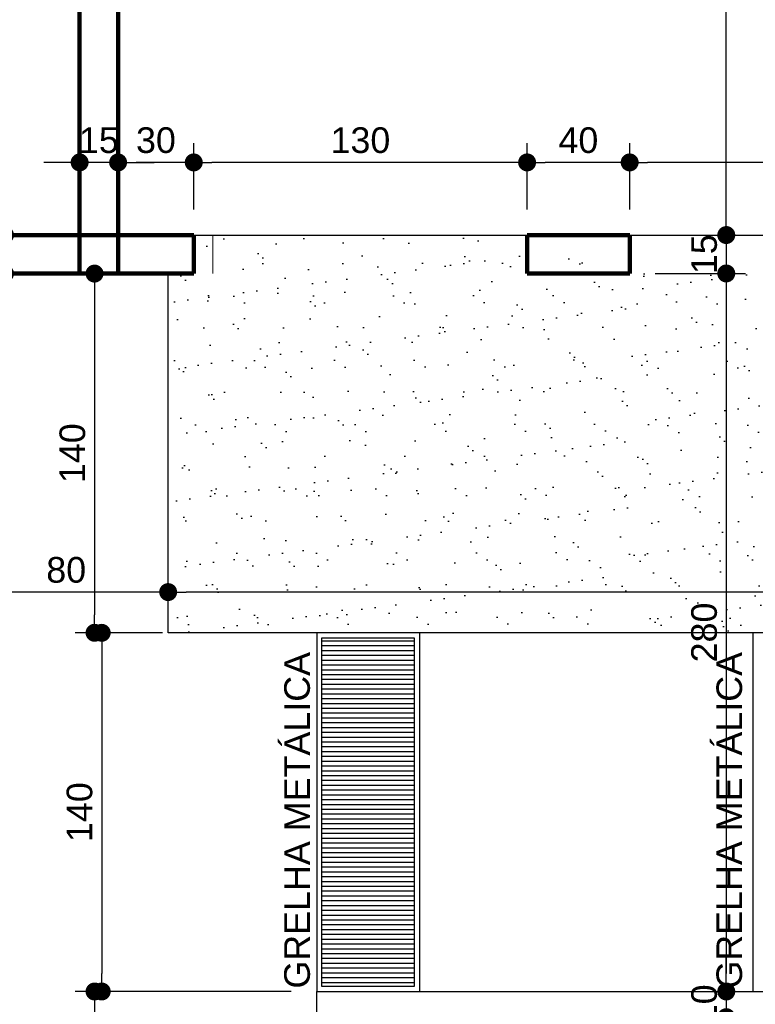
# Model space of a CAD drawing. Header units: metres. Extents: x -44 to 208, y -13 to 238.
# Tile 83 of 154: x -31.53 to -28.67, y 207.52 to 211.35. Entities that reach past the tile are written whole.
import ezdxf

# ---------------------------------------------------------------- set-up
doc = ezdxf.new("R2010")
doc.units = ezdxf.units.M
doc.header["$MEASUREMENT"] = 0
doc.linetypes.add('HIDDEN', pattern=[0.375, 0.25, -0.125])
for name, color, linetype, lineweight in [('A4Proj', 1, 'HIDDEN', 9), ('ALV-ALT', 7, 'Continuous', 90), ('VIS-V03', 4, 'Continuous', 25)]:
    doc.layers.add(name, color=color, linetype=linetype, lineweight=lineweight)
for name, color, linetype in [('CTA-GER', 35, 'Continuous'), ('HTC-EST', 253, 'Continuous'), ('HTC-PIS', 8, 'Continuous'), ('PIS-DSN', 40, 'Continuous'), ('TXT-ESP', 40, 'Continuous')]:
    doc.layers.add(name, color=color, linetype=linetype)
doc.styles.add('Texto Cota', font='arial.ttf')
doc.styles.add('Texto Especificacao 1-50', font='arial.ttf', dxfattribs={"height": 0.1})
doc.dimstyles.new('ARQ-1-50', dxfattribs={"dimscale": 0, "dimtxt": 0.1, "dimasz": 0.07, "dimexe": 0.075, "dimexo": 0.1, "dimgap": 0.035, "dimtad": 1, "dimdec": 0, "dimlfac": 100, "dimzin": 1, "dimdsep": 46, "dimtxsty": 'Texto Cota', "dimblk": 'DOT', "dimcen": 0.1, "dimclrd": 256, "dimclre": 256, "dimclrt": 15, "dimaunit": 1, "dimadec": 0, "dimazin": 0, "dimtfac": 1.8, "dimtdec": 0, "dimtix": 1, "dimtmove": 2, "dimatfit": 1, "dimldrblk": 'DOT', "dimfxl": 1, "dimtolj": 1, "dimtzin": 4, "dimlwd": -1, "dimarcsym": 0})

# ---------------------------------------------------------------- blocks, each defined once
blk = doc.blocks.new('ENTORNO')
at = {"layer": 'HTC-EST'}
blk.add_line((99.5991, -23.2594), (100.1591, -23.2594), dxfattribs=at)
blk = doc.blocks.new('_DOT')
at = {"color": 0, "linetype": 'ByBlock'}
blk.add_line((-0.5, 0), (-1, 0), dxfattribs=at)
at = {"color": 0, "linetype": 'ByBlock', "const_width": 0.5}
blk.add_lwpolyline([(-0.25, 0, 1), (0.25, 0, 1)], format="xyb", close=True, dxfattribs=at)
blk = doc.blocks.new('*D4178')
at = {"layer": 'CTA-GER', "transparency": 16777216}
for p, q in [((-31.5912, 210.5841), (-31.5912, 210.6541)), ((-31.5912, 210.5141), (-31.5912, 210.3641)), ((-31.5912, 210.2941), (-31.5912, 210.2241))]:
    blk.add_line(p, q, dxfattribs=at)
at = {"layer": 'CTA-GER', "lineweight": -2, "transparency": 16777216}
for p, q in [((-31.4, 210.5141), (-31.6662, 210.5141)), ((-31.4, 210.3641), (-31.6662, 210.3641))]:
    blk.add_line(p, q, dxfattribs=at)
at = {"layer": 'Defpoints', "color": 0, "transparency": 16777216}
for p in [(-31.3, 210.5141), (-31.5912, 210.3641), (-31.3, 210.3641)]:
    blk.add_point(p, dxfattribs=at)
at = {"layer": 'CTA-GER', "transparency": 16777216, "xscale": 0.07, "yscale": 0.07, "zscale": 0.07}
for p, rotation in [((-31.5912, 210.5141), 270), ((-31.5912, 210.3641), 90)]:
    blk.add_blockref('_DOT', p, dxfattribs=dict(at, rotation=rotation))
at = {"layer": 'CTA-GER', "color": 15, "transparency": 16777216, "insert": (-31.6773, 210.4391), "char_height": 0.1, "attachment_point": 5, "rotation": 90, "style": 'Texto Cota'}
blk.add_mtext('\\A1;15', dxfattribs=at)
blk = doc.blocks.new('*D4154')
at = {"layer": 'CTA-GER', "lineweight": -2, "transparency": 16777216}
for p, q in [((-31.4, 229.5141), (-31.9921, 229.5141)), ((-31.4, 210.3641), (-31.9921, 210.3641))]:
    blk.add_line(p, q, dxfattribs=at)
at = {"layer": 'CTA-GER', "transparency": 16777216}
blk.add_line((-31.9171, 210.4341), (-31.9171, 229.4441), dxfattribs=at)
at = {"layer": 'Defpoints', "color": 0, "transparency": 16777216}
for p in [(-31.9171, 229.5141), (-31.3, 229.5141), (-31.3, 210.3641)]:
    blk.add_point(p, dxfattribs=at)
at = {"layer": 'CTA-GER', "transparency": 16777216, "xscale": 0.07, "yscale": 0.07, "zscale": 0.07}
for p, rotation in [((-31.9171, 229.5141), 90), ((-31.9171, 210.3641), 270)]:
    blk.add_blockref('_DOT', p, dxfattribs=dict(at, rotation=rotation))
at = {"layer": 'CTA-GER', "color": 15, "transparency": 16777216, "insert": (-32.0031, 219.9391), "char_height": 0.1, "attachment_point": 5, "rotation": 90, "style": 'Texto Cota'}
blk.add_mtext('\\A1;1915', dxfattribs=at)
blk = doc.blocks.new('*D4226')
at = {"layer": 'CTA-GER', "lineweight": -2, "transparency": 16777216}
for p, q in [((-31.3, 213.615), (-31.3, 210.7224)), ((-31.15, 210.6974), (-31.15, 210.7224))]:
    blk.add_line(p, q, dxfattribs=at)
at = {"layer": 'CTA-GER', "transparency": 16777216}
for p, q in [((-31.37, 210.7974), (-31.44, 210.7974)), ((-31.15, 210.7974), (-31.3, 210.7974)), ((-31.08, 210.7974), (-31.01, 210.7974))]:
    blk.add_line(p, q, dxfattribs=at)
at = {"layer": 'Defpoints', "color": 0, "transparency": 16777216}
for p in [(-31.3, 213.715), (-31.3, 210.7974), (-31.15, 210.7974)]:
    blk.add_point(p, dxfattribs=at)
at = {"layer": 'CTA-GER', "transparency": 16777216, "xscale": 0.07, "yscale": 0.07, "zscale": 0.07}
blk.add_blockref('_DOT', (-31.3, 210.7974), dxfattribs=at)
at = {"layer": 'CTA-GER', "transparency": 16777216, "xscale": 0.07, "yscale": 0.07, "zscale": 0.07, "rotation": 180}
blk.add_blockref('_DOT', (-31.15, 210.7974), dxfattribs=at)
at = {"layer": 'CTA-GER', "color": 15, "transparency": 16777216, "insert": (-31.225, 210.8834), "char_height": 0.1, "attachment_point": 5, "style": 'Texto Cota'}
blk.add_mtext('\\A1;15', dxfattribs=at)
blk = doc.blocks.new('*D4234')
at = {"layer": 'CTA-GER', "lineweight": -2, "transparency": 16777216}
for p, q in [((-28.8783, 215.0141), (-28.8533, 215.0141)), ((-28.7326, 210.5143), (-28.7033, 210.5143))]:
    blk.add_line(p, q, dxfattribs=at)
at = {"layer": 'CTA-GER', "transparency": 16777216}
blk.add_line((-28.7783, 210.5843), (-28.7783, 214.9441), dxfattribs=at)
at = {"layer": 'Defpoints', "color": 0, "transparency": 16777216}
for p in [(-28.7783, 215.0141), (-28.7783, 215.0141), (-28.8326, 210.5143)]:
    blk.add_point(p, dxfattribs=at)
at = {"layer": 'CTA-GER', "transparency": 16777216, "xscale": 0.07, "yscale": 0.07, "zscale": 0.07}
for p, rotation in [((-28.7783, 215.0141), 90), ((-28.7783, 210.5143), 270)]:
    blk.add_blockref('_DOT', p, dxfattribs=dict(at, rotation=rotation))
at = {"layer": 'CTA-GER', "color": 15, "transparency": 16777216, "insert": (-28.8643, 212.7642), "char_height": 0.1, "attachment_point": 5, "rotation": 90, "style": 'Texto Cota'}
blk.add_mtext('\\A1;450', dxfattribs=at)
blk = doc.blocks.new('*D4259')
at = {"layer": 'CTA-GER', "lineweight": -2, "transparency": 16777216}
for p, q in [((-29.155, 210.6142), (-29.155, 210.8724)), ((-27.855, 210.6144), (-27.855, 210.8724))]:
    blk.add_line(p, q, dxfattribs=at)
at = {"layer": 'CTA-GER', "transparency": 16777216}
blk.add_line((-27.925, 210.7974), (-29.085, 210.7974), dxfattribs=at)
at = {"layer": 'Defpoints', "color": 0, "transparency": 16777216}
for p in [(-29.155, 210.7974), (-29.155, 210.5142), (-27.855, 210.5144)]:
    blk.add_point(p, dxfattribs=at)
at = {"layer": 'CTA-GER', "transparency": 16777216, "xscale": 0.07, "yscale": 0.07, "zscale": 0.07, "rotation": 180}
blk.add_blockref('_DOT', (-29.155, 210.7974), dxfattribs=at)
at = {"layer": 'CTA-GER', "transparency": 16777216, "xscale": 0.07, "yscale": 0.07, "zscale": 0.07}
blk.add_blockref('_DOT', (-27.855, 210.7974), dxfattribs=at)
at = {"layer": 'CTA-GER', "color": 15, "transparency": 16777216, "insert": (-28.505, 210.8835), "char_height": 0.1, "attachment_point": 5, "style": 'Texto Cota'}
blk.add_mtext('\\A1;130', dxfattribs=at)
blk = doc.blocks.new('*D4260')
at = {"layer": 'CTA-GER', "lineweight": -2, "transparency": 16777216}
for p, q in [((-29.555, 210.6141), (-29.555, 210.8724)), ((-29.155, 210.6142), (-29.155, 210.8724))]:
    blk.add_line(p, q, dxfattribs=at)
at = {"layer": 'CTA-GER', "transparency": 16777216}
blk.add_line((-29.225, 210.7974), (-29.485, 210.7974), dxfattribs=at)
at = {"layer": 'Defpoints', "color": 0, "transparency": 16777216}
for p in [(-29.555, 210.7974), (-29.555, 210.5141), (-29.155, 210.5142)]:
    blk.add_point(p, dxfattribs=at)
at = {"layer": 'CTA-GER', "transparency": 16777216, "xscale": 0.07, "yscale": 0.07, "zscale": 0.07, "rotation": 180}
blk.add_blockref('_DOT', (-29.555, 210.7974), dxfattribs=at)
at = {"layer": 'CTA-GER', "transparency": 16777216, "xscale": 0.07, "yscale": 0.07, "zscale": 0.07}
blk.add_blockref('_DOT', (-29.155, 210.7974), dxfattribs=at)
at = {"layer": 'CTA-GER', "color": 15, "transparency": 16777216, "insert": (-29.355, 210.8834), "char_height": 0.1, "attachment_point": 5, "style": 'Texto Cota'}
blk.add_mtext('\\A1;40', dxfattribs=at)
blk = doc.blocks.new('*D4261')
at = {"layer": 'CTA-GER', "lineweight": -2, "transparency": 16777216}
for p, q in [((-30.855, 210.6141), (-30.855, 210.8723)), ((-29.555, 210.6141), (-29.555, 210.8723))]:
    blk.add_line(p, q, dxfattribs=at)
at = {"layer": 'CTA-GER', "transparency": 16777216}
blk.add_line((-29.625, 210.7973), (-30.785, 210.7973), dxfattribs=at)
at = {"layer": 'Defpoints', "color": 0, "transparency": 16777216}
for p in [(-30.855, 210.7973), (-30.855, 210.5141), (-29.555, 210.5141)]:
    blk.add_point(p, dxfattribs=at)
at = {"layer": 'CTA-GER', "transparency": 16777216, "xscale": 0.07, "yscale": 0.07, "zscale": 0.07, "rotation": 180}
blk.add_blockref('_DOT', (-30.855, 210.7973), dxfattribs=at)
at = {"layer": 'CTA-GER', "transparency": 16777216, "xscale": 0.07, "yscale": 0.07, "zscale": 0.07}
blk.add_blockref('_DOT', (-29.555, 210.7973), dxfattribs=at)
at = {"layer": 'CTA-GER', "color": 15, "transparency": 16777216, "insert": (-30.205, 210.8834), "char_height": 0.1, "attachment_point": 5, "style": 'Texto Cota'}
blk.add_mtext('\\A1;130', dxfattribs=at)
blk = doc.blocks.new('*D4262')
at = {"layer": 'CTA-GER', "lineweight": -2, "transparency": 16777216}
for p, q in [((-31.15, 210.7943), (-31.15, 210.8724)), ((-30.855, 210.6141), (-30.855, 210.8724))]:
    blk.add_line(p, q, dxfattribs=at)
at = {"layer": 'CTA-GER', "transparency": 16777216}
blk.add_line((-30.925, 210.7974), (-31.08, 210.7974), dxfattribs=at)
at = {"layer": 'Defpoints', "color": 0, "transparency": 16777216}
for p in [(-31.15, 210.7974), (-31.15, 210.6943), (-30.855, 210.5141)]:
    blk.add_point(p, dxfattribs=at)
at = {"layer": 'CTA-GER', "transparency": 16777216, "xscale": 0.07, "yscale": 0.07, "zscale": 0.07, "rotation": 180}
blk.add_blockref('_DOT', (-31.15, 210.7974), dxfattribs=at)
at = {"layer": 'CTA-GER', "transparency": 16777216, "xscale": 0.07, "yscale": 0.07, "zscale": 0.07}
blk.add_blockref('_DOT', (-30.855, 210.7974), dxfattribs=at)
at = {"layer": 'CTA-GER', "color": 15, "transparency": 16777216, "insert": (-31.0025, 210.8835), "char_height": 0.1, "attachment_point": 5, "style": 'Texto Cota'}
blk.add_mtext('\\A1;30', dxfattribs=at)
blk = doc.blocks.new('*D4265')
at = {"layer": 'CTA-GER', "lineweight": -2, "transparency": 16777216}
for p, q in [((-31.2, 210.3641), (-31.1669, 210.3641)), ((-30.9773, 208.9641), (-31.3169, 208.9641))]:
    blk.add_line(p, q, dxfattribs=at)
at = {"layer": 'CTA-GER', "transparency": 16777216}
blk.add_line((-31.2419, 210.2941), (-31.2419, 209.0341), dxfattribs=at)
at = {"layer": 'Defpoints', "color": 0, "transparency": 16777216}
for p in [(-31.3, 210.3641), (-31.2419, 208.9641), (-30.8773, 208.9641)]:
    blk.add_point(p, dxfattribs=at)
at = {"layer": 'CTA-GER', "transparency": 16777216, "xscale": 0.07, "yscale": 0.07, "zscale": 0.07}
for p, rotation in [((-31.2419, 210.3641), 90), ((-31.2419, 208.9641), 270)]:
    blk.add_blockref('_DOT', p, dxfattribs=dict(at, rotation=rotation))
at = {"layer": 'CTA-GER', "color": 15, "transparency": 16777216, "insert": (-31.3279, 209.6641), "char_height": 0.1, "attachment_point": 5, "rotation": 90, "style": 'Texto Cota'}
blk.add_mtext('\\A1;140', dxfattribs=at)
blk = doc.blocks.new('*D4266')
at = {"layer": 'CTA-GER', "lineweight": -2, "transparency": 16777216}
for p, q in [((-30.9773, 208.9641), (-31.2889, 208.9641)), ((-30.475, 207.5662), (-31.2889, 207.5662))]:
    blk.add_line(p, q, dxfattribs=at)
at = {"layer": 'CTA-GER', "transparency": 16777216}
blk.add_line((-31.2139, 208.8941), (-31.2139, 207.6362), dxfattribs=at)
at = {"layer": 'Defpoints', "color": 0, "transparency": 16777216}
for p in [(-30.8773, 208.9641), (-31.2139, 207.5662), (-30.375, 207.5662)]:
    blk.add_point(p, dxfattribs=at)
at = {"layer": 'CTA-GER', "transparency": 16777216, "xscale": 0.07, "yscale": 0.07, "zscale": 0.07}
for p, rotation in [((-31.2139, 208.9641), 90), ((-31.2139, 207.5662), 270)]:
    blk.add_blockref('_DOT', p, dxfattribs=dict(at, rotation=rotation))
at = {"layer": 'CTA-GER', "color": 15, "transparency": 16777216, "insert": (-31.3, 208.2652), "char_height": 0.1, "attachment_point": 5, "rotation": 90, "style": 'Texto Cota'}
blk.add_mtext('\\A1;140', dxfattribs=at)
blk = doc.blocks.new('*D4267')
at = {"layer": 'CTA-GER', "lineweight": -2, "transparency": 16777216}
for p, q in [((-30.475, 207.5662), (-31.3169, 207.5662)), ((-30.475, 207.0662), (-31.3169, 207.0662))]:
    blk.add_line(p, q, dxfattribs=at)
at = {"layer": 'CTA-GER', "transparency": 16777216}
blk.add_line((-31.2419, 207.4962), (-31.2419, 207.1362), dxfattribs=at)
at = {"layer": 'Defpoints', "color": 0, "transparency": 16777216}
for p in [(-30.375, 207.5662), (-31.2419, 207.0662), (-30.375, 207.0662)]:
    blk.add_point(p, dxfattribs=at)
at = {"layer": 'CTA-GER', "transparency": 16777216, "xscale": 0.07, "yscale": 0.07, "zscale": 0.07}
for p, rotation in [((-31.2419, 207.5662), 90), ((-31.2419, 207.0662), 270)]:
    blk.add_blockref('_DOT', p, dxfattribs=dict(at, rotation=rotation))
at = {"layer": 'CTA-GER', "color": 15, "transparency": 16777216, "insert": (-31.3279, 207.3162), "char_height": 0.1, "attachment_point": 5, "rotation": 90, "style": 'Texto Cota'}
blk.add_mtext('\\A1;50', dxfattribs=at)
blk = doc.blocks.new('*D4268')
at = {"layer": 'CTA-GER', "lineweight": -2, "transparency": 16777216}
for p, q in [((-30.9548, 209.0641), (-30.9548, 209.1978)), ((-26.0548, 209.0641), (-26.0548, 209.1978))]:
    blk.add_line(p, q, dxfattribs=at)
at = {"layer": 'CTA-GER', "transparency": 16777216}
blk.add_line((-26.1248, 209.1228), (-30.8848, 209.1228), dxfattribs=at)
at = {"layer": 'Defpoints', "color": 0, "transparency": 16777216}
for p in [(-30.9548, 209.1228), (-30.9548, 208.9641), (-26.0548, 208.9641)]:
    blk.add_point(p, dxfattribs=at)
at = {"layer": 'CTA-GER', "transparency": 16777216, "xscale": 0.07, "yscale": 0.07, "zscale": 0.07, "rotation": 180}
blk.add_blockref('_DOT', (-30.9548, 209.1228), dxfattribs=at)
at = {"layer": 'CTA-GER', "transparency": 16777216, "xscale": 0.07, "yscale": 0.07, "zscale": 0.07}
blk.add_blockref('_DOT', (-26.0548, 209.1228), dxfattribs=at)
at = {"layer": 'CTA-GER', "color": 15, "transparency": 16777216, "insert": (-28.5048, 209.2088), "char_height": 0.1, "attachment_point": 5, "style": 'Texto Cota'}
blk.add_mtext('\\A1;490', dxfattribs=at)
blk = doc.blocks.new('*D4269')
at = {"layer": 'CTA-GER', "lineweight": -2, "transparency": 16777216}
for p, q in [((-31.75, 209.0486), (-31.75, 209.1978)), ((-30.9548, 209.0895), (-30.9548, 209.1978))]:
    blk.add_line(p, q, dxfattribs=at)
at = {"layer": 'CTA-GER', "transparency": 16777216}
blk.add_line((-31.0248, 209.1228), (-31.68, 209.1228), dxfattribs=at)
at = {"layer": 'Defpoints', "color": 0, "transparency": 16777216}
for p in [(-31.75, 209.1228), (-30.9548, 208.9895), (-31.75, 208.9486)]:
    blk.add_point(p, dxfattribs=at)
at = {"layer": 'CTA-GER', "transparency": 16777216, "xscale": 0.07, "yscale": 0.07, "zscale": 0.07, "rotation": 180}
blk.add_blockref('_DOT', (-31.75, 209.1228), dxfattribs=at)
at = {"layer": 'CTA-GER', "transparency": 16777216, "xscale": 0.07, "yscale": 0.07, "zscale": 0.07}
blk.add_blockref('_DOT', (-30.9548, 209.1228), dxfattribs=at)
at = {"layer": 'CTA-GER', "color": 15, "transparency": 16777216, "insert": (-31.3524, 209.2088), "char_height": 0.1, "attachment_point": 5, "style": 'Texto Cota'}
blk.add_mtext('\\A1;80', dxfattribs=at)
blk = doc.blocks.new('*D4458')
at = {"layer": 'CTA-GER', "transparency": 16777216}
for p, q in [((-28.7783, 210.5843), (-28.7783, 210.6543)), ((-28.7783, 210.5143), (-28.7783, 210.3646)), ((-28.7783, 210.2946), (-28.7783, 210.2246))]:
    blk.add_line(p, q, dxfattribs=at)
at = {"layer": 'CTA-GER', "lineweight": -2, "transparency": 16777216}
for p, q in [((-28.7326, 210.5143), (-28.7033, 210.5143)), ((-29.055, 210.3646), (-28.7033, 210.3646))]:
    blk.add_line(p, q, dxfattribs=at)
at = {"layer": 'Defpoints', "color": 0, "transparency": 16777216}
for p in [(-28.8326, 210.5143), (-29.155, 210.3646), (-28.7783, 210.3646)]:
    blk.add_point(p, dxfattribs=at)
at = {"layer": 'CTA-GER', "transparency": 16777216, "xscale": 0.07, "yscale": 0.07, "zscale": 0.07}
for p, rotation in [((-28.7783, 210.5143), 270), ((-28.7783, 210.3646), 90)]:
    blk.add_blockref('_DOT', p, dxfattribs=dict(at, rotation=rotation))
at = {"layer": 'CTA-GER', "color": 15, "transparency": 16777216, "insert": (-28.8643, 210.4394), "char_height": 0.1, "attachment_point": 5, "rotation": 90, "style": 'Texto Cota'}
blk.add_mtext('\\A1;15', dxfattribs=at)
blk = doc.blocks.new('*D4459')
at = {"layer": 'CTA-GER', "lineweight": -2, "transparency": 16777216}
for p, q in [((-29.055, 210.3646), (-28.7033, 210.3646)), ((-29.1962, 207.5662), (-28.7033, 207.5662))]:
    blk.add_line(p, q, dxfattribs=at)
at = {"layer": 'CTA-GER', "transparency": 16777216}
blk.add_line((-28.7783, 210.2946), (-28.7783, 207.6362), dxfattribs=at)
at = {"layer": 'Defpoints', "color": 0, "transparency": 16777216}
for p in [(-29.155, 210.3646), (-29.2962, 207.5662), (-28.7783, 207.5662)]:
    blk.add_point(p, dxfattribs=at)
at = {"layer": 'CTA-GER', "transparency": 16777216, "xscale": 0.07, "yscale": 0.07, "zscale": 0.07}
for p, rotation in [((-28.7783, 210.3646), 90), ((-28.7783, 207.5662), 270)]:
    blk.add_blockref('_DOT', p, dxfattribs=dict(at, rotation=rotation))
at = {"layer": 'CTA-GER', "color": 15, "transparency": 16777216, "insert": (-28.8643, 208.9654), "char_height": 0.1, "attachment_point": 5, "rotation": 90, "style": 'Texto Cota'}
blk.add_mtext('\\A1;280', dxfattribs=at)
blk = doc.blocks.new('*D4460')
at = {"layer": 'CTA-GER', "transparency": 16777216}
for p, q in [((-28.7783, 207.6362), (-28.7783, 207.7062)), ((-28.7783, 207.5662), (-28.7783, 207.4662)), ((-28.7783, 207.3962), (-28.7783, 207.3262))]:
    blk.add_line(p, q, dxfattribs=at)
at = {"layer": 'CTA-GER', "lineweight": -2, "transparency": 16777216}
for p, q in [((-29.1962, 207.5662), (-28.7033, 207.5662)), ((-29.1925, 207.4662), (-28.7033, 207.4662))]:
    blk.add_line(p, q, dxfattribs=at)
at = {"layer": 'Defpoints', "color": 0, "transparency": 16777216}
for p in [(-29.2962, 207.5662), (-29.2925, 207.4662), (-28.7783, 207.4662)]:
    blk.add_point(p, dxfattribs=at)
at = {"layer": 'CTA-GER', "transparency": 16777216, "xscale": 0.07, "yscale": 0.07, "zscale": 0.07}
for p, rotation in [((-28.7783, 207.5662), 270), ((-28.7783, 207.4662), 90)]:
    blk.add_blockref('_DOT', p, dxfattribs=dict(at, rotation=rotation))
at = {"layer": 'CTA-GER', "color": 15, "transparency": 16777216, "insert": (-28.8643, 207.5162), "char_height": 0.1, "attachment_point": 5, "rotation": 90, "style": 'Texto Cota'}
blk.add_mtext('\\A1;10', dxfattribs=at)

msp = doc.modelspace()

# ---------------------------------------------------------------- hatches: boundary and pattern name
at = {"layer": 'HTC-PIS'}
h = msp.add_hatch(dxfattribs=at)
h.set_pattern_fill('AR-SAND', color=256, scale=0.1, style=0)
h.set_pattern_definition([(37.5, (-38.93975, 226.5472), (-0.0062993, 0.1926824), [0, -0.152, 0, -0.17, 0, -0.1625]), (7.5, (-38.93975, 226.5472), (0.1769777, 0.2822146), [0, -0.082, 0, -0.137, 0, -0.0525]), (327.5, (-39.06275, 226.5472), (0.3114142, 0.0005659), [0, -0.05, 0, -0.18, 0, -0.235]), (317.5, (-39.06275, 226.5472), (0.3006127, 0.0877676), [0, -0.025, 0, -0.118, 0, -0.135])])
h.paths.add_polyline_path([(-29.555, 210.4241), (-29.555, 210.5141), (-30.88, 210.5141), (-30.88, 210.3641), (-30.9548, 210.3641), (-30.9548, 208.9641), (-29.1557, 208.9641), (-29.1557, 210.4241)])
h = msp.add_hatch(dxfattribs=at)
h.set_pattern_fill('AR-SAND', color=256, scale=0.1, style=0)
h.set_pattern_definition([(37.5, (-35.53975, 226.5472), (-0.0062993, 0.1926824), [0, -0.152, 0, -0.17, 0, -0.1625]), (7.5, (-35.53975, 226.5472), (0.1769777, 0.2822146), [0, -0.082, 0, -0.137, 0, -0.0525]), (327.5, (-35.66275, 226.5472), (0.3114142, 0.0005659), [0, -0.05, 0, -0.18, 0, -0.235]), (317.5, (-35.66275, 226.5472), (0.3006127, 0.0877676), [0, -0.025, 0, -0.118, 0, -0.135])])
h.paths.add_polyline_path([(-26.155, 210.4241), (-26.155, 210.4541), (-26.08, 210.4541), (-26.08, 210.4241)], flags=16)
h.paths.add_polyline_path([(-26.08, 210.5143), (-26.08, 210.5141), (-26.0348, 210.5141), (-26.0348, 210.5143)])
h.paths.add_polyline_path([(-26.08, 210.4541), (-26.155, 210.4541), (-26.155, 210.5143), (-27.5848, 210.5143), (-27.5848, 210.4241), (-27.455, 210.4241), (-27.455, 210.3643), (-29.1557, 210.3643), (-29.1557, 208.9641), (-26.0548, 208.9643), (-26.0548, 210.3643), (-26.08, 210.3641)])
h = msp.add_hatch(dxfattribs=at)
h.set_pattern_fill('LINE', color=256, scale=0.15, style=0)
h.set_pattern_definition([(0, (-70.944048, 110.045433), (0, 0.01875), [])])
h.paths.add_polyline_path([(-30.355, 208.9441), (-29.995, 208.9441), (-29.995, 207.5862), (-30.355, 207.5862)])

# ---------------------------------------------------------------- linework, layer by layer
at = {"layer": 'A4Proj'}
msp.add_line((-30.78, 210.3641), (-30.78, 210.5141), dxfattribs=at)
at = {"layer": 'ALV-ALT'}
for p, q in [((-31.3, 210.3641), (-31.3, 227.7141)), ((-31.15, 210.3641), (-31.15, 216.6141)), ((-32.1826, 210.5141), (-30.855, 210.5141)), ((-30.855, 210.5141), (-30.855, 210.3641)), ((-29.555, 210.5141), (-29.155, 210.5141)), ((-29.555, 210.5141), (-29.555, 210.3646)), ((-29.155, 210.5141), (-29.155, 210.3646)), ((-30.855, 210.3641), (-32.1826, 210.3641)), ((-29.155, 210.3646), (-29.555, 210.3646))]:
    msp.add_line(p, q, dxfattribs=at)
at = {"layer": 'HTC-PIS'}
msp.add_lwpolyline([(-30.355, 208.9441), (-29.995, 208.9441), (-29.995, 207.5862), (-30.355, 207.5862)], close=True, dxfattribs=at)
at = {"layer": 'PIS-DSN'}
for p, q in [((-29.155, 210.5142), (-27.855, 210.5146)), ((-30.375, 208.9641), (-30.375, 207.5662)), ((-29.975, 208.9641), (-29.975, 207.5662)), ((-28.675, 208.9641), (-28.675, 207.5658))]:
    msp.add_line(p, q, dxfattribs=at)
for points in [[(-30.9848, 210.5141), (-29.4348, 210.5141)], [(-29.1848, 210.5144), (-27.6348, 210.5144)], [(-26.0548, 210.3646), (-26.0548, 208.9641), (-30.9548, 208.9641), (-30.9548, 210.3641)]]:
    msp.add_lwpolyline(points, dxfattribs=at)
at = {"layer": 'VIS-V03'}
msp.add_lwpolyline([(-30.375, 207.0662), (-30.375, 207.5662), (-26.575, 207.5662), (-26.575, 207.0662)], dxfattribs=at)

# ---------------------------------------------------------------- block references
msp.add_blockref('ENTORNO', (-131.4591, 233.7735))

# ---------------------------------------------------------------- texts
at = {"layer": 'TXT-ESP', "style": 'Texto Especificacao 1-50'}
for p in [(-30.4022, 207.5775), (-28.7167, 207.5775)]:
    msp.add_text('GRELHA METÁLICA', height=0.1, rotation=90, dxfattribs=at).set_placement(p)

# ---------------------------------------------------------------- dimensions: what is measured, and where the dimension line sits
at = {"layer": 'CTA-GER'}
for base, p1, p2, picture, middle in [((-31.9171, 229.5141), (-31.3, 210.3641), (-31.3, 229.5141), '*D4154', (-32.0031, 219.9391)), ((-28.7783, 215.0141), (-28.8326, 210.5143), (-28.7783, 215.0141), '*D4234', (-28.8643, 212.7642)), ((-31.5912, 210.3641), (-31.3, 210.5141), (-31.3, 210.3641), '*D4178', (-31.6773, 210.4391)), ((-28.7783, 210.3646), (-28.8326, 210.5143), (-29.155, 210.3646), '*D4458', (-28.8643, 210.4394)), ((-31.2419, 208.9641), (-31.3, 210.3641), (-30.8773, 208.9641), '*D4265', (-31.3279, 209.6641)), ((-28.7783, 207.5662), (-29.155, 210.3646), (-29.2962, 207.5662), '*D4459', (-28.8643, 208.9654)), ((-31.2139, 207.5662), (-30.8773, 208.9641), (-30.375, 207.5662), '*D4266', (-31.3, 208.2652)), ((-28.7783, 207.4662), (-29.2962, 207.5662), (-29.2925, 207.4662), '*D4460', (-28.8643, 207.5162)), ((-31.2419, 207.0662), (-30.375, 207.5662), (-30.375, 207.0662), '*D4267', (-31.3279, 207.3162))]:
    dim = msp.add_linear_dim(base=base, p1=p1, p2=p2, angle=90, dimstyle='ARQ-1-50', override={"dimscale": 1}, dxfattribs=at)
    dim.commit()
    dim.dimension.update_dxf_attribs({"geometry": picture, "text_midpoint": middle})
for base, p1, p2, picture, middle in [((-31.3, 210.7974), (-31.15, 210.7974), (-31.3, 213.715), '*D4226', (-31.225, 210.8834)), ((-31.1500214, 210.7973734), (-30.8550209, 210.5141089), (-31.1500214, 210.6943406), '*D4262', (-31.0025211, 210.8834648)), ((-30.855, 210.7973), (-29.555, 210.5141), (-30.855, 210.5141), '*D4261', (-30.205, 210.8834)), ((-29.555, 210.7974), (-29.155, 210.5142), (-29.555, 210.5141), '*D4260', (-29.355, 210.8834)), ((-29.155, 210.7974), (-27.855, 210.5144), (-29.155, 210.5142), '*D4259', (-28.505, 210.8835)), ((-31.75, 209.1228), (-30.9548, 208.9895), (-31.75, 208.9486), '*D4269', (-31.3524, 209.2088)), ((-30.9548, 209.1228), (-26.0548, 208.9641), (-30.9548, 208.9641), '*D4268', (-28.5048, 209.2088))]:
    dim = msp.add_linear_dim(base=base, p1=p1, p2=p2, dimstyle='ARQ-1-50', override={"dimscale": 1}, dxfattribs=at)
    dim.commit()
    dim.dimension.update_dxf_attribs({"geometry": picture, "text_midpoint": middle})

doc.saveas('drawing.dxf')
